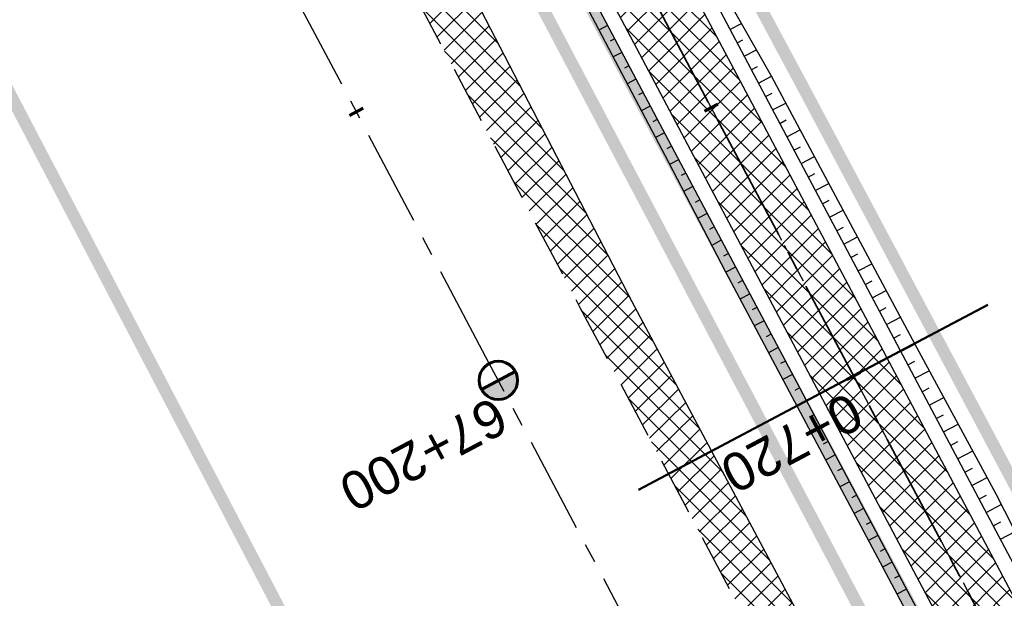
# Model space of a CAD drawing. Header units: metres. Extents: x 7529682 to 7533711, y 5721195 to 5727842.
# Tile 193 of 232: x 7530026 to 7530058, y 5727154 to 5727173. Entities that reach past the tile are written whole.
import ezdxf

# ---------------------------------------------------------------- set-up
doc = ezdxf.new("R2010")
doc.units = ezdxf.units.M
for name, pattern in [('817-dzialki-09-05-04$0$HIDDEN', [0.375, 0.25, -0.125]), ('ACAD_ISO05W100', [33, 24, -3, 0, -3, 0, -3]), ('CENTER', [50.800000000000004, 31.75, -6.35, 6.35, -6.35]), ('CENTER2', [28.575000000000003, 19.05, -3.175, 3.175, -3.175]), ('HIDDEN', [9.524999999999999, 6.35, -3.175])]:
    doc.linetypes.add(name, pattern=pattern)
for name, color, linetype in [('C-DROGI-SYTUACJA', 7, 'Continuous'), ('C-DROGI-SYTUACJA-ETYKIETY', 7, 'Continuous'), ('D-hatch-pobocza', 131, 'Continuous'), ('D-pobocza', 60, 'Continuous'), ('D-rowy', 160, 'Continuous'), ('D-skarpa', 2, 'Continuous'), ('D-skarpa-kreskowanie', 2, 'Continuous')]:
    doc.layers.add(name, color=color, linetype=linetype)
for name, color, linetype, lineweight, true_color in [('D-hatch-ciag-pieszo-rowerowy', 7, 'Continuous', 13, 0xff9f80), ('D-LR-etap-III', 7, '817-dzialki-09-05-04$0$HIDDEN', 50, 0x00008f), ('D-przekroje-pop', 7, 'Continuous', 50, 0x000099)]:
    doc.layers.add(name, color=color, linetype=linetype, lineweight=lineweight, true_color=true_color)
for name, color, linetype, lineweight in [('D-krawędzie', 3, 'Continuous', 30), ('D-obrzeża', 2, 'Continuous', 30), ('D-oś', 10, 'CENTER', 30), ('D-pas-drogowy', 7, 'ACAD_ISO05W100', 50)]:
    doc.layers.add(name, color=color, linetype=linetype, lineweight=lineweight)
doc.layers.add('poprzeczki', color=7, linetype='Continuous', true_color=0x0000c7)
doc.styles.get("Standard").update_dxf_attribs({"font": 'arial.ttf'})
pattern_1 = [(45, (0, 0), (-0.3367596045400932, 0.3367596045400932), []), (135, (0, 0), (-0.3367596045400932, -0.3367596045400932), [])]

# ---------------------------------------------------------------- blocks, each defined once
blk = doc.blocks.new('kilometraz')
at = {"linetype": 'ByBlock', "lineweight": -2}
blk.add_hatch(color=0, dxfattribs=at).paths.add_polyline_path([(0, -0.28125, 0.4142135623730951), (0.28125, 0, 0.4142135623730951), (0, 0.28125)])
at = {"color": 0, "linetype": 'ByBlock', "lineweight": -2}
blk.add_line((0, 0.28125), (0, -0.28125), dxfattribs=at)
blk.add_circle((0, 0), 0.28125, dxfattribs=at)
blk = doc.blocks.new('AeccTickLine')
at = {"color": 0, "linetype": 'ByBlock', "lineweight": -2}
blk.add_line((0, 1), (-3.673819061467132e-16, -1), dxfattribs=at)

msp = doc.modelspace()

# ---------------------------------------------------------------- hatches: boundary and pattern name
at = {"layer": 'D-hatch-ciag-pieszo-rowerowy'}
h = msp.add_hatch(dxfattribs=at)
h.set_pattern_fill('ANSI37', color=256, scale=0.15, style=0)
h.set_pattern_definition(pattern_1)
h.paths.add_polyline_path([(7530087.678862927, 5727092.355615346), (7530089.82643199, 5727093.64472505), (7530088.918086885, 5727095.394145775), (7530067.691098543, 5727136.189728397), (7530050.056161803, 5727169.469378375), (7530031.715691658, 5727204.15672467), (7530016.02393302, 5727233.701768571), (7529998.202331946, 5727267.633669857), (7529996.200073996, 5727266.069395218), (7530013.813315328, 5727232.534205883), (7530029.506689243, 5727202.986120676), (7530047.847139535, 5727168.298814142), (7530065.47768309, 5727135.027454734), (7530086.699342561, 5727094.242115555)])
at = {"layer": 'D-hatch-pobocza'}
h = msp.add_hatch(dxfattribs=at)
h.set_pattern_fill('ANSI37', color=256, scale=0.15, style=0)
h.set_pattern_definition(pattern_1)
h.paths.add_polyline_path([(7530033.2, 5727187.89), (7530019.74, 5727212.96), (7530009.309999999, 5727233.03), (7529993.271317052, 5727263.708224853), (7529991.73786403, 5727262.451863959), (7530006.701701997, 5727234.141132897), (7530044.198460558, 5727163.133456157), (7530082.890091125, 5727090.20043586), (7530088.410620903, 5727079.7730674), (7530090.482093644, 5727079.127608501), (7530082.53, 5727094.32), (7530071.3, 5727115.82), (7530059.019999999, 5727138.69), (7530045.92, 5727163.31)])

# ---------------------------------------------------------------- linework, layer by layer
at = {"layer": 'C-DROGI-SYTUACJA', "color": 10, "linetype": 'CENTER2', "lineweight": 35, "ltscale": 0.2}
msp.add_lwpolyline([(7529994.784814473, 5727271.452278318), (7530014.918624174, 5727233.117987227), (7530030.611190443, 5727203.571422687), (7530048.95165067, 5727168.884096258), (7530066.58439081, 5727135.608591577), (7530088.791572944, 5727092.929201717), (7530119.442360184, 5727037.047053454), (7530133.979593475, 5727010.093640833), (7530160.01702296, 5726961.449550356), (7530183.786607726, 5726917.332915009), (7530204.666096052, 5726877.528243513), (7530227.908566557, 5726832.904262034), (7530259.102442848, 5726774.825526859, 0.06358496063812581), (7530264.988877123, 5726766.578101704), (7530268.469625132, 5726762.818326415, -0.06508397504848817), (7530272.968742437, 5726756.474687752), (7530281.4242284, 5726740.503672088, -0.06508397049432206), (7530284.141528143, 5726733.216691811), (7530284.890711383, 5726729.972348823, 0.06446268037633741), (7530289.361782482, 5726717.936811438), (7530322.483990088, 5726654.998261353), (7530339.922145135, 5726621.886334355)], format="xyb", dxfattribs=at)
at = {"layer": 'D-krawędzie', "linetype": 'HIDDEN', "ltscale": 0.3}
msp.add_lwpolyline([(7529971.475882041, 5727300.786382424), (7530006.701701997, 5727234.141132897), (7530044.198460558, 5727163.133456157), (7530082.890091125, 5727090.20043586), (7530098.687472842, 5727060.36179238), (7530131.997785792, 5726997.210008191), (7530163.821737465, 5726937.096607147), (7530204.081352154, 5726861.012519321), (7530247.819962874, 5726778.438272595), (7530252.219999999, 5726770.26), (7530259.735272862, 5726756.89951491), (7530263.781713, 5726749.286762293), (7530270.196482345, 5726737.095956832), (7530272.433334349, 5726732.818899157), (7530276.00888925, 5726725.597700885), (7530279.7, 5726718.02), (7530284.501430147, 5726708.939695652), (7530291.375516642, 5726695.939652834), (7530296.045865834, 5726687.107244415), (7530304.46414878, 5726671.186868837), (7530316.603827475, 5726648.181421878)], dxfattribs=at)
at = {"layer": 'D-LR-etap-III', "ltscale": 10, "flags": 128}
msp.add_lwpolyline([(7531750.474471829, 5723895.103125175, 0.4, 0.4, 0), (7531750.505, 5723895.13, 0.4, 0.4, 0), (7531682.71, 5724022.92, 0.4, 0.4, 0), (7531619.177023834, 5724147.203692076, 0.4, 0.4, 0), (7531592.308960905, 5724198.48863389, 0.4, 0.4, 0), (7531553.263875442, 5724272.918564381, 0.4, 0.4, 0), (7531504.019999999, 5724366.79, 0.4, 0.4, 0), (7531482.09, 5724407.62, 0.4, 0.4, 0), (7531412.350402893, 5724541.182759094, 0.4, 0.4, 0), (7531388.463669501, 5724586.929768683, 0.4, 0.4, 0), (7531345.12, 5724669.94, 0.4, 0.4, 0), (7531127.66, 5725081.67, 0.4, 0.4, 0), (7531059.253139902, 5725211.040795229, 0.4, 0.4, 0), (7531008.007244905, 5725307.953830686, 0.4, 0.4, 0), (7530964.181635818, 5725390.835555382, 0.4, 0.4, 0), (7530914.557354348, 5725484.683561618, 0.4, 0.4, 0), (7530865.243241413, 5725577.493975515, 0.4, 0.4, 0), (7530840.085257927, 5725624.058651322, 0.4, 0.4, 0), (7530802.559525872, 5725694.924584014, 0.4, 0.4, 0), (7530755.54, 5725787.51, 0.4, 0.4, 0), (7530708.717810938, 5725876.303221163, 0.4, 0.4, 0), (7530695.12, 5725902.09, 0.4, 0.4, 0), (7530642.91397006, 5726001.07839487, 0.4, 0.4, 0), (7530634.934723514, 5726016.146615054, 0.4, 0.4, 0), (7530610.820000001, 5726061.929999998, 0.4, 0.4, 0), (7530610.820000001, 5726061.929999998, 0.4, 0.4, 0), (7530607.21, 5726063.51, 0.4, 0.4, 0), (7530597.42, 5726080.68, 0.4, 0.4, 0), (7530591.16, 5726088.44, 0.4, 0.4, 0), (7530581.28, 5726107.21, 0.4, 0.4, 0), (7530571.29, 5726130.56, 0.4, 0.4, 0), (7530549.554994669, 5726171.527317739, 0.4, 0.4, 0), (7530531.014309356, 5726206.473807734, 0.4, 0.4, 0), (7530516.461208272, 5726236.016618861, 0.4, 0.4, 0), (7530500.798929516, 5726266.141265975, 0.4, 0.4, 0), (7530491.349999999, 5726283.94, 0.4, 0.4, 0), (7530482.4, 5726303.41, 0.4, 0.4, 0), (7530482.4, 5726303.41, 0.4, 0.4, 0), (7530450.41, 5726357.28, 0.4, 0.4, 0), (7530397.759396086, 5726458.499907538, 0.4, 0.4, 0), (7530334.707815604, 5726583.664702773, 0.4, 0.4, 0), (7530303.939274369, 5726645.167943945, 0.4, 0.4, 0), (7530300.509779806, 5726651.777515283, 0.4, 0.4, 0), (7530289.213532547, 5726671.966724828, 0.4, 0.4, 0), (7530281.54, 5726685.57, 0.4, 0.4, 0), (7530261.37085633, 5726724.163374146, 0.4, 0.4, 0), (7530254.03, 5726738.21, 0.4, 0.4, 0), (7530197.219999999, 5726845.06, 0.4, 0.4, 0), (7530194.71, 5726849.15, 0.4, 0.4, 0), (7530195.92, 5726850.75, 0.4, 0.4, 0), (7530170.546669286, 5726892.961489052, 0.4, 0.4, 0), (7530143.174718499, 5726945.065838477, 0.4, 0.4, 0), (7530105.059999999, 5727018.32, 0.4, 0.4, 0), (7530100.059999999, 5727027.16, 0.4, 0.4, 0), (7530062.318670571, 5727099.625398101, 0.4, 0.4, 0), (7530015.378537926, 5727189.420463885, 0.4, 0.4, 0), (7529983.207960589, 5727250.206596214, 0.4, 0.4, 0), (7529953.284293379, 5727306.74720398, 0.4, 0.4, 0), (7529900.67053443, 5727406.15903814, 0.4, 0.4, 0), (7529890.630239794, 5727425.131178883, 0.4, 0.4, 0), (7529875.155383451, 5727454.426350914, 0.4, 0.4, 0), (7529857.560096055, 5727487.787346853, 0.4, 0.4, 0), (7529835.194401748, 5727530.19312405, 0.4, 0.4, 0), (7529811.740544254, 5727574.662079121, 0.4, 0.4, 0), (7529792.101859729, 5727611.922638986, 0.4, 0.4, 0), (7529768.066117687, 5727657.469613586, 0.4, 0.4, 0), (7529755.210566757, 5727682.131373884, 0.4, 0.4, 0), (7529753.309999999, 5727681.13, 0.4, 0.4, 0), (7529739.21, 5727707.77, 0.4, 0.4, 0), (7529735.394745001, 5727711.251990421, 0.4, 0.4, 0), (7529725.42, 5727730.2, 0.4, 0.4, 0), (7529723.55, 5727729.88, 0.4, 0.4, 0), (7529695.566668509, 5727782.932080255, 0.4, 0.4, 0), (7529717.67971874, 5727794.024357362, 0.4, 0.4, 0), (7529736.274870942, 5727758.647400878, 0.4, 0.4, 0), (7529736.274870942, 5727758.647400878, 0.4, 0.4, 0), (7529744.511003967, 5727750.406106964, 0.4, 0.4, 0), (7529744.511003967, 5727750.406106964, 0.4, 0.4, 0), (7529750.282568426, 5727738.549848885, 0.4, 0.4, 0), (7529777.108510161, 5727687.569424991, 0.4, 0.4, 0), (7529796.51537536, 5727651.329932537, 0.4, 0.4, 0), (7529814.937945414, 5727616.793170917, 0.4, 0.4, 0), (7529839.006722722, 5727572.303976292, 0.4, 0.4, 0), (7529860.617626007, 5727532.509108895, 0.4, 0.4, 0), (7529882.348967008, 5727491.504261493, 0.4, 0.4, 0), (7529904.865139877, 5727449.096370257, 0.4, 0.4, 0), (7529920.747384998, 5727418.884773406, 0.4, 0.4, 0), (7529946.676504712, 5727368.547487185, 0.4, 0.4, 0), (7529972.024701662, 5727320.573310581, 0.4, 0.4, 0), (7529987.740014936, 5727290.153392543, 0.4, 0.4, 0), (7529996.497385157, 5727273.661630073, 0.4, 0.4, 0), (7530017.541471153, 5727234.202689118, 0.4, 0.4, 0), (7530033.053657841, 5727204.864166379, 0.4, 0.4, 0), (7530051.622983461, 5727170.222745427, 0.4, 0.4, 0), (7530069.276612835, 5727137.015751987, 0.4, 0.4, 0), (7530089.385386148, 5727097.533639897, 0.4, 0.4, 0), (7530109.712512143, 5727060.746615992, 0.4, 0.4, 0), (7530136.769722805, 5727011.640131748, 0.4, 0.4, 0), (7530162.446686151, 5726962.743777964, 0.4, 0.4, 0), (7530187.674104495, 5726916.992101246, 0.4, 0.4, 0), (7530207.820739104, 5726879.335323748, 0.4, 0.4, 0), (7530230.625609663, 5726834.518686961, 0.4, 0.4, 0), (7530262.288093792, 5726776.61832811, 0.4, 0.4, 0), (7530277.509672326, 5726760.213143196, 0.4, 0.4, 0), (7530286.036865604, 5726744.106684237, 0.4, 0.4, 0), (7530288.097472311, 5726735.884066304, 0.4, 0.4, 0), (7530290.393870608, 5726725.046963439, 0.4, 0.4, 0), (7530296.17664807, 5726713.582980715, 0.4, 0.4, 0), (7530302.726195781, 5726701.18226779, 0.4, 0.4, 0), (7530325.685047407, 5726657.466383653, 0.4, 0.4, 0), (7530343.243978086, 5726623.648592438, 0.4, 0.4, 0), (7530360.229820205, 5726591.746871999, 0.4, 0.4, 0), (7530383.20855044, 5726548.059469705, 0.4, 0.4, 0), (7530406.017875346, 5726503.605514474, 0.4, 0.4, 0), (7530427.464919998, 5726462.620289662, 0.4, 0.4, 0), (7530447.9278544, 5726424.388014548, 0.4, 0.4, 0), (7530471.126878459, 5726379.920667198, 0.4, 0.4, 0), (7530490.501003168, 5726343.033350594, 0.4, 0.4, 0), (7530509.499458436, 5726306.733076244, 0.4, 0.4, 0), (7530529.890269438, 5726267.244072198, 0.4, 0.4, 0), (7530543.852446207, 5726238.990319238, 0.4, 0.4, 0), (7530554.808897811, 5726218.943990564, 0.4, 0.4, 0), (7530559.027108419, 5726212.223286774, 0.4, 0.4, 0), (7530563.060988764, 5726206.409670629, 0.4, 0.4, 0), (7530566.93354971, 5726200.463543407, 0.4, 0.4, 0), (7530569.771022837, 5726194.901501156, 0.4, 0.4, 0), (7530571.47319415, 5726191.282350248, 0.4, 0.4, 0), (7530572.839142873, 5726188.024533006, 0.4, 0.4, 0), (7530575.295071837, 5726182.034664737, 0.4, 0.4, 0), (7530579.736851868, 5726173.306070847, 0.4, 0.4, 0), (7530583.3, 5726167.41, 0.4, 0.4, 0), (7530593.4, 5726163.33, 0.4, 0.4, 0), (7530598.618375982, 5726155.264489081, 0.4, 0.4, 0), (7530608.258304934, 5726140.497132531, 0.4, 0.4, 0), (7530603.269999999, 5726136.83, 0.4, 0.4, 0), (7530606.53, 5726131.84, 0.4, 0.4, 0), (7530604.239057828, 5726124.21679044, 0.4, 0.4, 0), (7530605.847136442, 5726121.630127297, 0.4, 0.4, 0), (7530608.971611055, 5726116.164124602, 0.4, 0.4, 0), (7530618.114293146, 5726097.791111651, 0.4, 0.4, 0), (7530651.213125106, 5726034.959524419, 0.4, 0.4, 0), (7530670.243741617, 5725998.61095082, 0.4, 0.4, 0), (7530698.075474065, 5725945.952624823, 0.4, 0.4, 0), (7530716.505955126, 5725911.3051464, 0.4, 0.4, 0), (7530735.223454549, 5725875.667401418, 0.4, 0.4, 0), (7530752.504235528, 5725842.154920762, 0.4, 0.4, 0), (7530778.310652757, 5725793.501254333, 0.4, 0.4, 0), (7530797.499961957, 5725756.381811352, 0.4, 0.4, 0), (7530812.518974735, 5725728.28874362, 0.4, 0.4, 0), (7530820.039295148, 5725713.160404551, 0.4, 0.4, 0), (7530822.422446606, 5725710.193574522, 0.4, 0.4, 0), (7530833.154893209, 5725688.800634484, 0.4, 0.4, 0), (7530849.629354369, 5725656.158601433, 0.4, 0.4, 0), (7530867.98290276, 5725621.963939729, 0.4, 0.4, 0), (7530872.629809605, 5725612.88760475, 0.4, 0.4, 0), (7530880.354488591, 5725597.594500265, 0.4, 0.4, 0), (7530883.839446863, 5725593.389159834, 0.4, 0.4, 0), (7530891.782113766, 5725587.763349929, 0.4, 0.4, 0), (7530895.038670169, 5725584.280746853, 0.4, 0.4, 0), (7530897.033644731, 5725580.941110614, 0.4, 0.4, 0), (7530900.951646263, 5725579.945856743, 0.4, 0.4, 0), (7530904.80970798, 5725571.977328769, 0.4, 0.4, 0), (7530903.682362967, 5725568.566434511, 0.4, 0.4, 0), (7530908.900614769, 5725558.844845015, 0.4, 0.4, 0), (7530910.252030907, 5725545.671606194, 0.4, 0.4, 0), (7530912.872986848, 5725538.645543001, 0.4, 0.4, 0), (7530945.278171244, 5725478.464284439, 0.4, 0.4, 0), (7530959.692318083, 5725450.24628822, 0.4, 0.4, 0), (7531002.82670893, 5725368.192370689, 0.4, 0.4, 0), (7531044.703532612, 5725290.314293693, 0.4, 0.4, 0), (7531064.098839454, 5725253.212562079, 0.4, 0.4, 0), (7531083.010253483, 5725216.677517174, 0.4, 0.4, 0), (7531113.013137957, 5725158.465613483, 0.4, 0.4, 0), (7531137.364304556, 5725113.07076138, 0.4, 0.4, 0), (7531150.830830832, 5725086.711759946, 0.4, 0.4, 0), (7531159.745663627, 5725076.640848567, 0.4, 0.4, 0), (7531166.309999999, 5725074.58, 0.4, 0.4, 0), (7531172.29, 5725062.58, 0.4, 0.4, 0), (7531170.589828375, 5725055.605912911, 0.4, 0.4, 0), (7531173.732823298, 5725044.080706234, 0.4, 0.4, 0), (7531215.342008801, 5724964.859648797, 0.4, 0.4, 0), (7531238.054496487, 5724921.684649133, 0.4, 0.4, 0), (7531262.389821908, 5724875.282876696, 0.4, 0.4, 0), (7531295.587160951, 5724811.265731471, 0.4, 0.4, 0), (7531348.487908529, 5724712.362812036, 0.4, 0.4, 0), (7531363.740817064, 5724682.68394264, 0.4, 0.4, 0), (7531366.986905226, 5724675.865317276, 0.4, 0.4, 0), (7531382.541261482, 5724646.110625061, 0.4, 0.4, 0), (7531401.299165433, 5724610.874551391, 0.4, 0.4, 0), (7531428.964837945, 5724558.862274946, 0.4, 0.4, 0), (7531449.111202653, 5724520.397801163, 0.4, 0.4, 0), (7531477.292992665, 5724465.831467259, 0.4, 0.4, 0), (7531500.996290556, 5724421.112506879, 0.4, 0.4, 0), (7531512.121834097, 5724400.549045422, 0.4, 0.4, 0), (7531513.78163794, 5724396.757451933, 0.4, 0.4, 0), (7531526.32, 5724379.39, 0.4, 0.4, 0), (7531566.783642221, 5724302.73628205, 0.4, 0.4, 0), (7531578.579156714, 5724282.774819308, 0.4, 0.4, 0), (7531584.232619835, 5724273.111246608, 0.4, 0.4, 0), (7531590.109283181, 5724263.508189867, 0.4, 0.4, 0), (7531593.027899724, 5724258.771479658, 0.4, 0.4, 0), (7531595.711841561, 5724254.226824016, 0.4, 0.4, 0), (7531601.659976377, 5724243.898197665, 0.4, 0.4, 0), (7531606.097733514, 5724235.986407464, 0.4, 0.4, 0), (7531609.382207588, 5724230.799061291, 0.4, 0.4, 0), (7531611.580260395, 5724227.671180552, 0.4, 0.4, 0), (7531612.707802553, 5724225.86410867, 0.4, 0.4, 0), (7531618.665224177, 5724214.480919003, 0.4, 0.4, 0), (7531619.885522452, 5724212.333950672, 0.4, 0.4, 0), (7531620.931818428, 5724210.787064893, 0.4, 0.4, 0), (7531623.518605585, 5724207.111542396, 0.4, 0.4, 0), (7531626.143926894, 5724203.61306897, 0.4, 0.4, 0), (7531632.022984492, 5724196.485954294, 0.4, 0.4, 0), (7531653.949089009, 5724152.617641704, 0.4, 0.4, 0), (7531656.750690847, 5724143.103797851, 0.4, 0.4, 0), (7531659.61440691, 5724133.254504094, 0.4, 0.4, 0), (7531661.627147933, 5724128.646047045, 0.4, 0.4, 0.01093811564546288), (7531674.314987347, 5724101.43546424, 0.4, 0.4, 0), (7531685.137626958, 5724081.408252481, 0.4, 0.4, 0), (7531692.159945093, 5724066.277333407, 0.4, 0.4, 0), (7531699.662164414, 5724051.388120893, 0.4, 0.4, 0), (7531704.480624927, 5724040.808561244, 0.4, 0.4, 0), (7531704.480624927, 5724040.808561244, 0.4, 0.4, 0), (7531704.401251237, 5724037.368913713, 0.4, 0.4, 0), (7531720.383609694, 5724003.441317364, 0.4, 0.4, 0), (7531728.79890528, 5723986.206298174, 0.4, 0.4, 0), (7531733.237926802, 5723977.192631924, 0.4, 0.4, 0), (7531736.750027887, 5723969.505210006, 0.4, 0.4, 0), (7531737.336143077, 5723968.518916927, 0.4, 0.4, 0), (7531738.285051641, 5723967.699360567, 0.4, 0.4, 0), (7531742.180915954, 5723962.346428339, 0.4, 0.4, 0), (7531744.286141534, 5723958.615526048, 0.4, 0.4, 0), (7531755.393260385, 5723944.192617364, 0.4, 0.4, 0), (7531758.69, 5723936.76, 0.4, 0.4, 0), (7531780.08, 5723929.25, 0.4, 0.4, 0), (7531792.611989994, 5723906.337708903, 0.4, 0.4, 0), (7531792.611989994, 5723906.337708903, 0.4, 0.4, 0), (7531756.962094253, 5723883.055323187, 0.4, 0.4, 0), (7531750.46, 5723895.130000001, 0.4, 0.4, 0), (7531750.46, 5723895.130000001, 0, 0, 0)], format="xyseb", dxfattribs=at)
at = {"layer": 'D-obrzeża'}
for points in [[(7530255.070830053, 5726779.690066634), (7530226.803596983, 5726832.319792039), (7530203.558300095, 5726876.949199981), (7530182.682878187, 5726916.746119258), (7530158.915773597, 5726960.858151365), (7530132.878471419, 5727009.502004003), (7530118.344271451, 5727036.449792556), (7530087.649834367, 5727092.411522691), (7530086.699342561, 5727094.242115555), (7530065.47768309, 5727135.027454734), (7530047.847139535, 5727168.298814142), (7530029.506689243, 5727202.986120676), (7530013.813315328, 5727232.534205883), (7529993.681375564, 5727270.864936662)], [(7530097.920401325, 5727078.884914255), (7530089.894115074, 5727093.518343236), (7530067.691098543, 5727136.189728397), (7530050.056161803, 5727169.469378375), (7530031.715691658, 5727204.15672467), (7530016.02393302, 5727233.701768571), (7529998.204604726, 5727267.629342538)]]:
    msp.add_lwpolyline(points, dxfattribs=at)
at = {"layer": 'D-oś', "ltscale": 0.1}
msp.add_lwpolyline([(7530313.508365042, 5726646.547986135), (7530301.370075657, 5726669.550802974), (7530292.95179271, 5726685.471178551), (7530288.281443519, 5726694.303586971), (7530281.407357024, 5726707.303629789), (7530276.578826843, 5726716.435184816), (7530272.867295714, 5726724.054807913), (7530269.313944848, 5726731.231162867), (7530267.097066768, 5726735.470028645), (7530260.687746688, 5726747.650478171), (7530256.664309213, 5726755.219954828), (7530249.153360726, 5726768.572752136), (7530244.732367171, 5726776.789976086), (7530200.987754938, 5726859.375553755), (7530160.728462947, 5726935.45903188), (7530128.903273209, 5726995.57477155), (7530095.592978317, 5727058.726521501), (7530079.798237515, 5727088.5601794), (7530041.105041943, 5727161.496149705), (7530003.607351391, 5727232.505591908), (7529968.380651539, 5727299.152506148)], dxfattribs=at)
at = {"layer": 'D-oś', "ltscale": 0.03}
msp.add_lwpolyline([(7529994.784814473, 5727271.452278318), (7530014.918624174, 5727233.117987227), (7530030.611190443, 5727203.571422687), (7530048.95165067, 5727168.884096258), (7530066.58439081, 5727135.608591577), (7530088.791572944, 5727092.929201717), (7530119.442360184, 5727037.047053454), (7530133.979593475, 5727010.093640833), (7530160.01702296, 5726961.449550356), (7530183.786607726, 5726917.332915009), (7530204.666096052, 5726877.528243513), (7530227.908566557, 5726832.904262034), (7530259.102442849, 5726774.825526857, 0.06358496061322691), (7530264.988877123, 5726766.578101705), (7530268.469625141, 5726762.818326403, -0.06508397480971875), (7530272.968742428, 5726756.474687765), (7530281.424228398, 5726740.503672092, -0.06508397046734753), (7530284.141528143, 5726733.216691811), (7530284.890711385, 5726729.972348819, 0.06446268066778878), (7530289.361782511, 5726717.936811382), (7530322.48423269, 5726654.997800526)], format="xyb", dxfattribs=at)
at = {"layer": 'D-pas-drogowy', "ltscale": 0.2, "flags": 128}
msp.add_lwpolyline([(7531633.018560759, 5724182.834272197, 0.4, 0.4, 0), (7531617.558899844, 5724211.608162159, 0.4, 0.4, 0), (7531566.783642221, 5724302.73628205, 0.4, 0.4, 0), (7531538.419082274, 5724356.469679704, 0.4, 0.4, 0), (7531526.32, 5724379.39, 0.4, 0.4, 0), (7531516.102085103, 5724393.607319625, 0.4, 0.4, 0.001485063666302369), (7531513.78037409, 5724396.837773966, 0.4, 0.4, 0), (7531501.87, 5724413.41, 0.4, 0.4, 0), (7531474.926107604, 5724464.507896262, 0.4, 0.4, 0), (7531446.200436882, 5724518.992313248, 0.4, 0.4, 0), (7531424.962185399, 5724559.262257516, 0.4, 0.4, 0), (7531398.444460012, 5724609.565801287, 0.4, 0.4, 0), (7531379.647455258, 5724645.216004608, 0.4, 0.4, 0), (7531365.23, 5724672.56, 0.4, 0.4, 0), (7531341.305752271, 5724717.915356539, 0.4, 0.4, 0), (7531312.899996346, 5724771.788898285, 0.4, 0.4, 0), (7531292.590923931, 5724810.306502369, 0.4, 0.4, 0), (7531259.391619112, 5724873.271351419, 0.4, 0.4, 0), (7531233.740401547, 5724921.922582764, 0.4, 0.4, 0), (7531203.072738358, 5724980.092044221, 0.4, 0.4, 0), (7531173.471398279, 5725036.225177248, 0.4, 0.4, 0), (7531168.269999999, 5725046.09, 0.4, 0.4, 0), (7531172.29, 5725062.58, 0.4, 0.4, 0), (7531166.309999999, 5725074.58, 0.4, 0.4, 0), (7531150.32, 5725079.6, 0.4, 0.4, 0), (7531141.5, 5725096.43, 0.4, 0.4, 0), (7531109.311735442, 5725157.814415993, 0.4, 0.4, 0), (7531086.641300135, 5725201.047918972, 0.4, 0.4, 0), (7531059.198258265, 5725253.383662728, 0.4, 0.4, 0), (7531028.206828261, 5725312.48946212, 0.4, 0.4, 0), (7530999.104694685, 5725367.990143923, 0.4, 0.4, 0), (7530956.247527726, 5725449.724815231, 0.4, 0.4, 0), (7530924.397774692, 5725510.463768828, 0.4, 0.4, 0), (7530897.509999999, 5725561.74, 0.4, 0.4, 0), (7530894.46, 5725566.14, 0.4, 0.4, 0), (7530892.16, 5725570.49, 0.4, 0.4, 0), (7530869.362688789, 5725613.307018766, 0.4, 0.4, 0), (7530861.693971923, 5725627.704613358, 0.4, 0.4, 0), (7530852.74, 5725644.52, 0.4, 0.4, 0), (7530831.509999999, 5725684.2, 0.4, 0.4, 0), (7530811.13, 5725722.52, 0.4, 0.4, 0), (7530792.3476413, 5725757.940652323, 0.4, 0.4, 0), (7530768.03, 5725803.8, 0.4, 0.4, 0), (7530748.768542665, 5725840.178507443, 0.4, 0.4, 0), (7530727.7, 5725879.97, 0.4, 0.4, 0), (7530712.0981582, 5725909.54523909, 0.4, 0.4, 0), (7530693.644105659, 5725944.645156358, 0.4, 0.4, 0), (7530665.702224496, 5725997.538976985, 0.4, 0.4, 0), (7530641.759999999, 5726042.88, 0.4, 0.4, 0), (7530616.5, 5726091.48, 0.4, 0.4, 0), (7530604.628439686, 5726114.319880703, 0.4, 0.4, -0.007762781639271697), (7530602.5, 5726118.43, 0.4, 0.4, 0), (7530603.992037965, 5726123.394821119, 0.4, 0.4, 0), (7530606.53, 5726131.84, 0.4, 0.4, 0), (7530603.269999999, 5726136.83, 0.4, 0.4, 0), (7530593.775620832, 5726151.368713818, 0.4, 0.4, 0), (7530590.202637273, 5726156.84001263, 0.4, 0.4, 0), (7530583.3, 5726167.41, 0.4, 0.4, 0), (7530580.578343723, 5726170.427567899, 0.4, 0.4, 0), (7530575.849999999, 5726175.67, 0.4, 0.4, 0), (7530569.009999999, 5726186.66, 0.4, 0.4, 0), (7530562.555322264, 5726199.189409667, 0.4, 0.4, 0), (7530555.67, 5726211.39, 0.4, 0.4, 0), (7530548.29, 5726224.23, 0.4, 0.4, 0), (7530540.58, 5726237.71, 0.4, 0.4, 0), (7530532.679999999, 5726252.65, 0.4, 0.4, 0), (7530524.059999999, 5726269.35, 0.4, 0.4, 0), (7530502.82, 5726309.91, 0.4, 0.4, 0), (7530488.83, 5726336.63, 0.4, 0.4, 0), (7530466.03, 5726380.16, 0.4, 0.4, 0), (7530438.469999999, 5726432.77, 0.4, 0.4, 0), (7530424.53, 5726459.09, 0.4, 0.4, 0), (7530401.63, 5726502.97, 0.4, 0.4, 0), (7530383.38, 5726538.06, 0.4, 0.4, 0), (7530353.969999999, 5726593.52, 0.4, 0.4, 0), (7530338.469999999, 5726622.74, 0.4, 0.4, 0), (7530322.009999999, 5726653.88, 0.4, 0.4, 0), (7530297.54, 5726700.33, 0.4, 0.4, 0), (7530287.38, 5726719.6, 0.4, 0.4, 0), (7530285.94993921, 5726722.315508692, 0.4, 0.4, 0), (7530280.259999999, 5726733.12, 0.4, 0.4, 0), (7530266.73, 5726758.74, 0.4, 0.4, 0), (7530260.42, 5726770.47, 0.4, 0.4, 0), (7530253.25, 5726783.82, 0.4, 0.4, 0), (7530244.95, 5726799.33, 0.4, 0.4, 0), (7530239.389999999, 5726808.49, 0.4, 0.4, 0), (7530238.29, 5726807.9, 0.4, 0.4, 0), (7530218.11, 5726850.67, 0.4, 0.4, 0), (7530175.906646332, 5726928.168028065, 0.4, 0.4, 0), (7530096.679999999, 5727076.15, 0.4, 0.4, 0), (7530094.679999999, 5727079.89, 0.4, 0.4, 0), (7530064.59693469, 5727135.522637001, 0.4, 0.4, 0), (7530046.730970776, 5727168.8921561, 0.4, 0.4, 0), (7530025.803045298, 5727208.461374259, 0.4, 0.4, 0), (7530012.846501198, 5727232.979315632, 0.4, 0.4, 0), (7529994.15, 5727268.45, 0.4, 0.4, 0), (7529981.670868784, 5727291.93018666, 0.4, 0.4, 0), (7529949.889999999, 5727351.73, 0.4, 0.4, 0), (7529924.75, 5727399.03, 0.4, 0.4, 0), (7529915.515824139, 5727417.099754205, 0.4, 0.4, 0), (7529885.83, 5727475.19, 0.4, 0.4, 0), (7529862.559999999, 5727519.97, 0.4, 0.4, 0), (7529852.984923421, 5727538.191086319, 0.4, 0.4, 0), (7529836.513084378, 5727569.51130111, 0.4, 0.4, 0), (7529815.36890814, 5727609.140983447, 0.4, 0.4, 0), (7529792.795203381, 5727651.247499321, 0.4, 0.4, 0), (7529774.199114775, 5727685.858348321, 0.4, 0.4, 0), (7529746.966026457, 5727736.059440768, 0.4, 0.4, 0), (7529733.92, 5727757.62, 0.4, 0.4, 0), (7529708.607472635, 5727806.388536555, 0.4, 0.4, 0), (7529688.491967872, 5727796.344621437, 0.4, 0.4, 0), (7529723.55, 5727729.88, 0.4, 0.4, 0), (7529725.42, 5727730.2, 0.4, 0.4, 0), (7529735.38, 5727711.28, 0.4, 0.4, 0), (7529739.21, 5727707.77, 0.4, 0.4, 0), (7529753.309999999, 5727681.13, 0.4, 0.4, 0), (7529755.178396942, 5727682.114424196, 0.4, 0.4, 0), (7529792.101859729, 5727611.922638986, 0.4, 0.4, 0), (7529811.740544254, 5727574.662079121, 0.4, 0.4, 0), (7529835.194401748, 5727530.19312405, 0.4, 0.4, 0), (7529857.560096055, 5727487.787346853, 0.4, 0.4, 0), (7529875.155383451, 5727454.426350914, 0.4, 0.4, 0), (7529890.630239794, 5727425.131178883, 0.4, 0.4, 0), (7529900.67053443, 5727406.15903814, 0.4, 0.4, 0), (7529953.284293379, 5727306.74720398, 0.4, 0.4, 0), (7529983.207960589, 5727250.206596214, 0.4, 0.4, 0), (7530015.378537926, 5727189.420463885, 0.4, 0.4, 0), (7530062.318670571, 5727099.625398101, 0.4, 0.4, 0), (7530100.059999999, 5727027.16, 0.4, 0.4, 0), (7530105.059999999, 5727018.32, 0.4, 0.4, 0), (7530143.174718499, 5726945.065838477, 0.4, 0.4, 0), (7530170.546669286, 5726892.961489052, 0.4, 0.4, 0), (7530195.92, 5726850.75, 0.4, 0.4, 0), (7530194.71, 5726849.15, 0.4, 0.4, 0), (7530197.219999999, 5726845.06, 0.4, 0.4, 0), (7530254.03, 5726738.21, 0.4, 0.4, 0), (7530261.37085633, 5726724.163374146, 0.4, 0.4, 0), (7530281.54, 5726685.57, 0.4, 0.4, 0), (7530289.213532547, 5726671.966724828, 0.4, 0.4, 0), (7530300.509779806, 5726651.777515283, 0.4, 0.4, 0), (7530303.939274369, 5726645.167943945, 0.4, 0.4, 0), (7530334.707815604, 5726583.664702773, 0.4, 0.4, 0), (7530397.759396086, 5726458.499907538, 0.4, 0.4, 0), (7530450.41, 5726357.28, 0.4, 0.4, 0), (7530482.4, 5726303.41, 0.4, 0.4, 0), (7530483.687990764, 5726301.003383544, 0.4, 0.4, 0), (7530491.349999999, 5726283.94, 0.4, 0.4, 0), (7530512.67, 5726243.78, 0.4, 0.4, 0), (7530529.429999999, 5726209.46, 0.4, 0.4, 0), (7530571.29, 5726130.56, 0.4, 0.4, 0), (7530581.28, 5726107.21, 0.4, 0.4, 0), (7530591.16, 5726088.44, 0.4, 0.4, 0), (7530597.42, 5726080.68, 0.4, 0.4, 0), (7530607.21, 5726063.51, 0.4, 0.4, 0), (7530610.820000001, 5726061.929999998, 0.4, 0.4, 0), (7530634.934723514, 5726016.146615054, 0.4, 0.4, 0), (7530642.91397006, 5726001.07839487, 0.4, 0.4, 0), (7530695.12, 5725902.09, 0.4, 0.4, 0), (7530708.717810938, 5725876.303221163, 0.4, 0.4, 0), (7530755.54, 5725787.51, 0.4, 0.4, 0), (7530802.559525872, 5725694.924584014, 0.4, 0.4, 0), (7530840.085257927, 5725624.058651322, 0.4, 0.4, 0), (7530865.243241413, 5725577.493975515, 0.4, 0.4, 0), (7530914.557354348, 5725484.683561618, 0.4, 0.4, 0), (7530964.181635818, 5725390.835555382, 0.4, 0.4, 0), (7531008.007244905, 5725307.953830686, 0.4, 0.4, 0), (7531059.253139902, 5725211.040795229, 0.4, 0.4, 0), (7531127.66, 5725081.67, 0.4, 0.4, 0), (7531345.12, 5724669.94, 0.4, 0.4, 0), (7531388.463669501, 5724586.929768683, 0.4, 0.4, 0), (7531412.350402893, 5724541.182759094, 0.4, 0.4, 0), (7531482.09, 5724407.62, 0.4, 0.4, 0), (7531504.019999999, 5724366.79, 0.4, 0.4, 0), (7531519.374444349, 5724337.520497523, 0.4, 0.4, 0), (7531563.748815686, 5724252.931583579, 0.4, 0.4, 0), (7531602.175111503, 5724179.681224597, 0.4, 0.4, 0), (7531619.177023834, 5724147.203692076, 0.4, 0.4, 0), (7531625.038493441, 5724135.63500206, 0.4, 0.4, 0), (7531656.796442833, 5724073.31633882, 0.4, 0.4, 0), (7531675.12, 5724037.36, 0.4, 0.4, 0), (7531682.71, 5724022.92, 0.4, 0.4, 0), (7531705.565196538, 5723979.810545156, 0.4, 0.4, 0), (7531736.605941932, 5723921.261514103, 0.4, 0.4, 0), (7531750.46, 5723895.130000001, 0.4, 0.4, 0), (7531740.769999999, 5723886.56, 0.4, 0.4, 0), (7531732.86, 5723885, 0.4, 0.4, 0), (7531722.179999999, 5723887.77, 0.4, 0.4, 0), (7531729.87, 5723862.17, 0.4, 0.4, 0), (7531742.92, 5723861.93, 0.4, 0.4, 0), (7531763.71, 5723859.52, 0.4, 0.4, 0), (7531768.42, 5723854.12, 0.4, 0.4, 0), (7531787.42, 5723817.97, 0.4, 0.4, 0), (7531795.57, 5723809.82, 0.4, 0.4, 0), (7531816.346897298, 5723819.850397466, 0.4, 0.4, 0), (7531816.346897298, 5723819.850397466, 0.4, 0.4, 0), (7531805.059999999, 5723843.23, 0.4, 0.4, 0), (7531803.61, 5723886.23, 0.4, 0.4, 0), (7531803.61, 5723886.23, 0.4, 0.4, 0), (7531780.08, 5723929.25, 0.4, 0.4, 0), (7531758.69, 5723936.76, 0.4, 0.4, 0), (7531749.3590272, 5723946.412126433, 0.4, 0.4, 0), (7531742.71, 5723953.29, 0.4, 0.4, 0), (7531735.177368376, 5723967.877529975, 0.4, 0.4, 0), (7531722.37, 5723992.68, 0.4, 0.4, 0), (7531705.041669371, 5724030.885563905, 0.4, 0.4, 0), (7531699.469999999, 5724043.17, 0.4, 0.4, 0), (7531692.69, 5724058.11, 0.4, 0.4, 0), (7531679.672010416, 5724084.016803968, 0.4, 0.4, 0), (7531674.55, 5724094.21, 0.4, 0.4, 0), (7531666.633166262, 5724114.002855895, 0.4, 0.4, 0), (7531649, 5724153.82, 0.4, 0.4, 0), (7531641.49, 5724149.34, 0.4, 0.4, 0), (7531626.04, 5724179.34, 0.4, 0.4, 0), (7531633.03, 5724182.84, 0, 0, 0)], format="xyseb", dxfattribs=at)
at = {"layer": 'D-pobocza'}
for points in [[(7529998.605358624, 5727267.941621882), (7530016.466056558, 5727233.935281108), (7530032.157492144, 5727204.390845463), (7530050.498179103, 5727169.703089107), (7530068.133781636, 5727136.422183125), (7530090.335136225, 5727093.753992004), (7530120.979684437, 5727037.883218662), (7530135.521164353, 5727010.921932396), (7530161.558772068, 5726962.277508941), (7530185.331829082, 5726918.154429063), (7530206.217010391, 5726878.338904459), (7530218.181818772, 5726855.367276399)], [(7529995.799622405, 5727265.75654029), (7530013.37119179, 5727232.300693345), (7530029.06488876, 5727202.751999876), (7530047.405122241, 5727168.065103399), (7530065.034999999, 5727134.795000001), (7530087.248009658, 5727092.104411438), (7530117.905035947, 5727036.210888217), (7530132.438022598, 5727009.265349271), (7530158.475273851, 5726960.621591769), (7530182.241386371, 5726916.511400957), (7530203.115181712, 5726876.717582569), (7530214.729929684, 5726854.418046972)], [(7530090.482093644, 5727079.127608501), (7530082.53, 5727094.32), (7530071.3, 5727115.82), (7530059.019999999, 5727138.69), (7530045.92, 5727163.31), (7530033.2, 5727187.89), (7530019.74, 5727212.96), (7530009.309999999, 5727233.03), (7529993.271317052, 5727263.708224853)]]:
    msp.add_lwpolyline(points, dxfattribs=at)
at = {"layer": 'D-przekroje-pop', "extrusion": (0.4682256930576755, -0.8836089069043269, 0), "elevation": -1534805.98406945}
msp.add_lwpolyline([(9335230.943118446, 0), (9335225.943118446, 0), (9335217.943118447, 0)], dxfattribs=at)
at = {"layer": 'D-rowy', "linetype": 'HIDDEN', "ltscale": 0.1, "const_width": 0.4, "flags": 128}
msp.add_lwpolyline([(7530210.965394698, 5726857.16211251), (7530158.808792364, 5726954.519938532), (7530122.464669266, 5727022.753138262), (7530095.922217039, 5727072.858853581), (7530086.314342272, 5727091.113489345), (7530063.160349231, 5727134.708802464), (7530033.596430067, 5727190.758948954), (7530021.340025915, 5727213.675792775), (7530002.618519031, 5727249.035669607), (7529995.395546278, 5727262.502730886), (7529988.788851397, 5727275.205991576), (7529976.334113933, 5727299.005978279), (7529958.125259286, 5727333.487695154), (7529939.362448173, 5727369.129441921), (7529923.146313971, 5727399.734195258), (7529918.218542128, 5727408.984561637), (7529909.126483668, 5727427.527341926), (7529905.375875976, 5727434.673095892), (7529896.191914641, 5727451.151510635), (7529887.55708824, 5727467.230740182), (7529877.124171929, 5727486.656759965), (7529866.165565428, 5727506.778058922), (7529855.760289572, 5727526.176090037), (7529840.706671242, 5727554.897669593), (7529824.517708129, 5727585.588223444), (7529810.515313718, 5727612.292486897), (7529795.682036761, 5727640.076805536), (7529780.37897635, 5727668.689653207), (7529772.315107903, 5727684.077842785), (7529762.635420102, 5727702.446986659), (7529747.00719319, 5727732.117330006), (7529740.675640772, 5727744.953535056)], dxfattribs=at)
at = {"layer": 'D-skarpa', "linetype": 'Continuous'}
msp.add_lwpolyline([(7530030.431782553, 5727199.741822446), (7530035.052693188, 5727190.87329266), (7530037.371229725, 5727186.443300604), (7530047.106618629, 5727167.908560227), (7530048.985841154, 5727164.302759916), (7530060.71729615, 5727142.226215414), (7530063.088872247, 5727137.824305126), (7530064.793422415, 5727134.659554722), (7530065.441953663, 5727133.429791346), (7530072.440026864, 5727120.162010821), (7530074.738294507, 5727115.721505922), (7530075.26570854, 5727114.649790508)], dxfattribs=at)
msp.add_lwpolyline([(7530038.674386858, 5727192.788214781), (7530041.0941178, 5727188.411727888, 0.005106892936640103), (7530048.019721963, 5727175.105886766), (7530050.487943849, 5727170.755038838), (7530050.929185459, 5727169.929691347), (7530052.845093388, 5727166.347783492), (7530055.20337157, 5727161.938826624), (7530057.586139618, 5727157.542846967, 0.004756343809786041), (7530066.945016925, 5727139.86768201), (7530068.606008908, 5727136.679850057), (7530069.253834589, 5727135.413210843, 0.004966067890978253), (7530079.062498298, 5727116.625357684), (7530079.208245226, 5727116.349122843), (7530080.55193706, 5727113.106798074, 0.00737706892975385)], format="xyb", dxfattribs=at)
at = {"layer": 'D-skarpa-kreskowanie', "linetype": 'Continuous'}
for p, q in [((7530045.106015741, 5727172.413404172, 107.8122236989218), (7530044.819904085, 5727172.262126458, 107.596450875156)), ((7530049.133198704, 5727172.284678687, 107.9443018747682), (7530049.507817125, 5727172.482753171, 107.6617811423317)), ((7530045.339726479, 5727171.971386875, 107.8127442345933), (7530045.196067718, 5727171.895429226, 107.7044031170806)), ((7530049.366909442, 5727171.84266139, 107.9448224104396), (7530049.560774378, 5727171.945164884, 107.7986180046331)), ((7530045.573437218, 5727171.529369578, 107.8132647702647), (7530045.284913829, 5727171.376816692, 107.5956731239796)), ((7530049.600620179, 5727171.400644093, 107.9453429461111), (7530050.001461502, 5727171.612583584, 107.6430460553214)), ((7530045.807147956, 5727171.087352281, 107.8137853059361), (7530045.662283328, 5727171.010757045, 107.7045347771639)), ((7530049.834330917, 5727170.958626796, 107.9458634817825), (7530050.041307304, 5727171.068062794, 107.789770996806)), ((7530050.068041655, 5727170.516609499, 107.9463840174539), (7530050.494784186, 5727170.742243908, 107.624553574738)), ((7530046.040858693, 5727170.645334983, 107.8143058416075), (7530045.749923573, 5727170.491506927, 107.5948953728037)), ((7530046.274569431, 5727170.203317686, 107.814826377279), (7530046.128498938, 5727170.126084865, 107.7046664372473)), ((7530050.301752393, 5727170.074592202, 107.9469045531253), (7530050.516136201, 5727170.187944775, 107.7852257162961)), ((7530046.508280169, 5727169.76130039, 107.8153469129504), (7530046.214933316, 5727169.606197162, 107.5941176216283)), ((7530050.535526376, 5727169.632608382, 107.9474251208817), (7530050.966061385, 5727169.860749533, 107.6225775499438)), ((7530046.741990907, 5727169.319283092, 107.8158674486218), (7530046.594714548, 5727169.241412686, 107.704798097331)), ((7530050.769639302, 5727169.19080397, 107.9479458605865), (7530050.985764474, 5727169.305329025, 107.78487498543)), ((7530046.975701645, 5727168.877265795, 107.8163879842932), (7530046.67994306, 5727168.720887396, 107.5933398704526)), ((7530051.003752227, 5727168.748999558, 107.9484666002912), (7530051.437717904, 5727168.978958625, 107.6210306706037)), ((7530047.209412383, 5727168.435248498, 107.8169085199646), (7530047.060930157, 5727168.356740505, 107.7049297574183)), ((7530051.237865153, 5727168.307195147, 107.9489873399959), (7530051.455705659, 5727168.422629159, 107.7846222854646)), ((7530051.471978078, 5727167.865390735, 107.9495080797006), (7530051.909374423, 5727168.097167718, 107.6194837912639)), ((7530047.443189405, 5727167.993266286, 107.8174290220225), (7530047.144861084, 5727167.835181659, 107.5923347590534)), ((7530047.677302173, 5727167.551461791, 107.8179493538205), (7530047.526626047, 5727167.471618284, 107.7042614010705)), ((7530051.706091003, 5727167.423586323, 107.9500288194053), (7530051.925646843, 5727167.539929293, 107.7843695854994)), ((7530047.911414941, 5727167.109657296, 107.8184696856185), (7530047.607038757, 5727166.948367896, 107.588812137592)), ((7530051.940203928, 5727166.981781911, 107.95054955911), (7530052.381030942, 5727167.215376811, 107.6179369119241)), ((7530048.145527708, 5727166.6678528, 107.8189900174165), (7530047.991827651, 5727166.586406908, 107.7030204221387)), ((7530052.174316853, 5727166.539977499, 107.9510702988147), (7530052.395588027, 5727166.657229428, 107.7841168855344)), ((7530048.379640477, 5727166.226048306, 107.8195103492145), (7530048.06921643, 5727166.061554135, 107.5852895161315)), ((7530052.408429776, 5727166.098173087, 107.9515910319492), (7530052.852687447, 5727166.333585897, 107.6163900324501)), ((7530048.613753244, 5727165.78424381, 107.8200306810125), (7530048.457029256, 5727165.701195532, 107.7017794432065)), ((7530052.642542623, 5727165.656368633, 107.9521115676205), (7530052.865528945, 5727165.774529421, 107.7838640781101)), ((7530048.847866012, 5727165.342439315, 107.8205510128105), (7530048.531394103, 5727165.174740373, 107.5817668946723)), ((7530052.87665547, 5727165.21456418, 107.9526321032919), (7530053.324343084, 5727165.451794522, 107.6148431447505)), ((7530049.08197878, 5727164.90063482, 107.8210713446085), (7530048.92223086, 5727164.815984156, 107.7005384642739)), ((7530053.110768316, 5727164.772759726, 107.9531526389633), (7530053.335469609, 5727164.89182928, 107.7836111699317)), ((7530053.344881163, 5727164.330955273, 107.9536731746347), (7530053.795998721, 5727164.570003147, 107.6132962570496)), ((7530049.316091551, 5727164.458830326, 107.8215916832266), (7530048.993690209, 5727164.287989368, 107.5783336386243)), ((7530049.550204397, 5727164.017025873, 107.822112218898), (7530049.389261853, 5727163.931742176, 107.7006779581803)), ((7530053.57899401, 5727163.88915082, 107.954193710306), (7530053.805410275, 5727164.009129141, 107.7833582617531)), ((7530049.784317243, 5727163.575221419, 107.8226327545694), (7530049.462948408, 5727163.404927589, 107.5801537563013)), ((7530053.813106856, 5727163.447346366, 107.9547142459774), (7530054.267654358, 5727163.688211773, 107.6117493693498)), ((7530050.01843009, 5727163.133416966, 107.8231532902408), (7530049.858003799, 5727163.048406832, 107.7021085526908)), ((7530054.047219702, 5727163.005541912, 107.9552347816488), (7530054.275350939, 5727163.126428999, 107.7831053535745)), ((7530050.252542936, 5727162.691612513, 107.8236738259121), (7530049.932206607, 5727162.521865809, 107.581973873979)), ((7530054.281332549, 5727162.563737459, 107.9557553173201), (7530054.739309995, 5727162.806420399, 107.610202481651)), ((7530050.486655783, 5727162.249808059, 107.8241943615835), (7530050.326745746, 5727162.165071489, 107.7035391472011)), ((7530054.515445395, 5727162.121933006, 107.9562758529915), (7530054.745291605, 5727162.243728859, 107.782852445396)), ((7530054.749558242, 5727161.680128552, 107.9567963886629), (7530055.211044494, 5727161.924670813, 107.6085960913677)), ((7530050.72076863, 5727161.808003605, 107.8247148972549), (7530050.401464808, 5727161.638804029, 107.5837939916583)), ((7530050.954881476, 5727161.366199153, 107.8252354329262), (7530050.795487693, 5727161.281736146, 107.7049697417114)), ((7530054.983671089, 5727161.238324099, 107.9573169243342), (7530055.216496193, 5727161.361698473, 107.781645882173)), ((7530055.217783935, 5727160.796519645, 107.9578374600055), (7530055.687598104, 5727161.045474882, 107.6033535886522)), ((7530051.188994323, 5727160.924394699, 107.8257559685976), (7530050.870723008, 5727160.755742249, 107.5856141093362)), ((7530051.42310717, 5727160.482590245, 107.826276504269), (7530051.264229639, 5727160.398400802, 107.7064003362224)), ((7530055.451896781, 5727160.354715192, 107.9583579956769), (7530055.688885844, 5727160.480296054, 107.7795451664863)), ((7530051.657220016, 5727160.040785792, 107.8267970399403), (7530051.339981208, 5727159.872680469, 107.5874342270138)), ((7530055.686009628, 5727159.912910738, 107.9588785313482), (7530056.164151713, 5727160.166278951, 107.5981110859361)), ((7530051.891332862, 5727159.598981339, 107.8273175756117), (7530051.732971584, 5727159.515065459, 107.707830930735)), ((7530055.920122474, 5727159.471106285, 107.9593990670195), (7530056.161275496, 5727159.598893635, 107.7774444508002)), ((7530052.125445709, 5727159.157176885, 107.827838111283), (7530051.809239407, 5727158.989618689, 107.5892543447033)), ((7530056.154235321, 5727159.029301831, 107.9599196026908), (7530056.640705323, 5727159.28708302, 107.5928685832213)), ((7530052.359558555, 5727158.715372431, 107.8283586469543), (7530052.201713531, 5727158.631730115, 107.7092615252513)), ((7530056.388348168, 5727158.587497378, 107.9604401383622), (7530056.633665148, 5727158.717491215, 107.775343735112)), ((7530056.622461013, 5727158.145692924, 107.9609606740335), (7530057.117258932, 5727158.407887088, 107.5876260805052)), ((7530052.593671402, 5727158.273567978, 107.8288791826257), (7530052.278497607, 5727158.106556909, 107.5910744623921)), ((7530052.827784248, 5727157.831763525, 107.829399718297), (7530052.670455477, 5727157.748394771, 107.7106921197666)), ((7530056.85657386, 5727157.703888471, 107.9614812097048), (7530057.106054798, 5727157.836088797, 107.773243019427)), ((7530053.061897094, 5727157.389959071, 107.8299202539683), (7530052.747755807, 5727157.223495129, 107.5928945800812)), ((7530057.090686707, 5727157.262084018, 107.9620017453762), (7530057.59355629, 5727157.528555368, 107.5825769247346)), ((7530053.296009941, 5727156.948154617, 107.8304407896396), (7530053.139197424, 5727156.865059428, 107.7121227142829)), ((7530057.324799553, 5727156.820279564, 107.9625222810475), (7530057.574337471, 5727156.952510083, 107.7742410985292)), ((7530053.530122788, 5727156.506350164, 107.830961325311), (7530053.217014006, 5727156.340433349, 107.5947146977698)), ((7530057.5589124, 5727156.378475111, 107.9630428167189), (7530058.054194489, 5727156.640925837, 107.5893429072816)), ((7530053.764235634, 5727156.064545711, 107.8314818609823), (7530053.60793937, 5727155.981724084, 107.7135533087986)), ((7530057.793025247, 5727155.936670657, 107.9635633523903), (7530058.038769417, 5727156.066890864, 107.7781446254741)), ((7530053.99834848, 5727155.622741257, 107.8320023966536), (7530053.686272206, 5727155.457371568, 107.5965348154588)), ((7530058.027138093, 5727155.494866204, 107.9640838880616), (7530058.514832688, 5727155.753296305, 107.5961088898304)), ((7530054.232461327, 5727155.180936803, 107.832522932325), (7530054.076681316, 5727155.098388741, 107.7149839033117)), ((7530054.466574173, 5727154.73913235, 107.8330434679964), (7530054.155530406, 5727154.574309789, 107.5983549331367)), ((7530054.70068702, 5727154.297327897, 107.8335640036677), (7530054.545423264, 5727154.215053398, 107.716414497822)), ((7530054.934799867, 5727153.855523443, 107.8340845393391), (7530054.624788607, 5727153.691248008, 107.6001750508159))]:
    msp.add_line(p, q, dxfattribs=at)

# ---------------------------------------------------------------- block references
at = {"layer": 'C-DROGI-SYTUACJA-ETYKIETY', "color": 2, "linetype": 'Continuous', "lineweight": 60, "xscale": 0.2499999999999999, "yscale": 0.2499999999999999, "zscale": 0.2499999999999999, "rotation": 297.8370226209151}
msp.add_blockref('AeccTickLine', (7530036.841325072, 5727169.570357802), dxfattribs=at)
at = {"layer": 'C-DROGI-SYTUACJA-ETYKIETY', "color": 10, "linetype": 'Continuous', "lineweight": 60, "xscale": 2.249999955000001, "yscale": 2.249999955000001, "zscale": 2.249999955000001, "rotation": 297.9463571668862}
msp.add_blockref('kilometraz', (7530041.512372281, 5727160.728339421), dxfattribs=at)
at = {"layer": 'poprzeczki', "color": 2, "linetype": 'Continuous', "lineweight": 60, "xscale": 0.25, "yscale": 0.25, "zscale": 0.25}
for p, rotation in [((7530048.51419954, 5727169.711447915), 297.8670487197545), ((7530053.195703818, 5727160.874960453), 297.9191839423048)]:
    msp.add_blockref('AeccTickLine', p, dxfattribs=dict(at, rotation=rotation))

# ---------------------------------------------------------------- texts
at = {"layer": 'C-DROGI-SYTUACJA-ETYKIETY', "color": 2}
for s, rotation, p in [('67+200', 207.9463571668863, (7530041.356844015, 5727160.221327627)), ('0+720', 207.9191839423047, (7530053.039935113, 5727160.368022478))]:
    msp.add_text(s, height=1.25, rotation=rotation, dxfattribs=at).set_placement(p)

doc.saveas('drawing.dxf')
